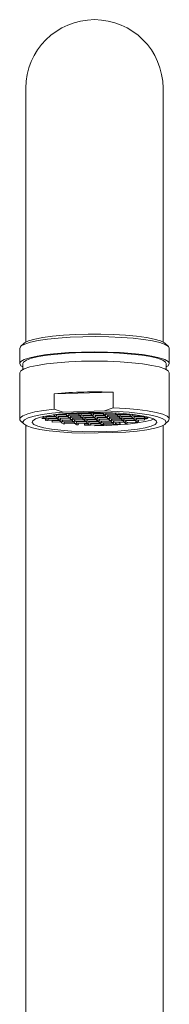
# Model space of a CAD drawing. Header units: millimetres. Extents: x 364.48 to 364.529, y 136.301 to 136.617.
# Tile 2 of 2: x 364.492 to 364.516, y 136.459 to 136.617. Entities that reach past the tile are written whole.
import ezdxf

# ---------------------------------------------------------------- set-up
doc = ezdxf.new("R2010")
doc.units = ezdxf.units.MM
doc.layers.add('SANINDUSA', color=3, linetype='Continuous')

msp = doc.modelspace()

# ---------------------------------------------------------------- linework, layer by layer
at = {"layer": 'SANINDUSA', "linetype": 'Continuous', "lineweight": 15}
for p, q in [((364.49349, 136.6058), (364.49349, 136.57838)), ((364.51549, 136.57838), (364.51549, 136.6058)), ((364.49349, 136.57838), (364.49349, 136.56508)), ((364.51549, 136.56508), (364.51549, 136.57838)), ((364.49314, 136.56484), (364.49264, 136.56436)), ((364.51634, 136.56436), (364.51585, 136.56484)), ((364.49249, 136.56406), (364.49249, 136.56159)), ((364.51649, 136.56159), (364.51649, 136.56406)), ((364.49299, 136.56159), (364.49299, 136.56064)), ((364.51599, 136.56064), (364.51599, 136.56159)), ((364.49249, 136.56011), (364.49249, 136.5527)), ((364.51649, 136.5527), (364.51649, 136.56011)), ((364.49804, 136.55675), (364.50751, 136.55699)), ((364.49804, 136.55428), (364.49804, 136.55675)), ((364.50751, 136.55699), (364.50751, 136.55452)), ((364.49794, 136.55338), (364.49787, 136.55338)), ((364.49794, 136.55339), (364.49811, 136.55321)), ((364.49946, 136.55382), (364.49804, 136.55428)), ((364.49842, 136.55339), (364.49837, 136.55344)), ((364.49992, 136.55343), (364.49842, 136.55339)), ((364.49873, 136.55348), (364.49996, 136.55351)), ((364.49946, 136.55382), (364.50608, 136.55399)), ((364.49976, 136.55358), (364.49978, 136.55357)), ((364.49984, 136.55351), (364.50009, 136.55326)), ((364.49988, 136.55351), (364.50193, 136.55356)), ((364.5004, 136.55344), (364.50031, 136.55352)), ((364.5019, 136.55348), (364.5004, 136.55344)), ((364.50166, 136.55371), (364.50175, 136.55362)), ((364.50181, 136.55356), (364.50207, 136.55331)), ((364.50186, 136.55356), (364.50391, 136.55361)), ((364.50237, 136.55349), (364.50229, 136.55357)), ((364.50387, 136.55353), (364.50237, 136.55349)), ((364.50363, 136.55376), (364.50373, 136.55367)), ((364.50379, 136.55361), (364.50404, 136.55336)), ((364.50383, 136.55361), (364.50588, 136.55366)), ((364.50435, 136.55354), (364.50426, 136.55362)), ((364.50585, 136.55358), (364.50435, 136.55354)), ((364.50566, 136.55376), (364.5057, 136.55372)), ((364.50576, 136.55366), (364.50602, 136.55341)), ((364.50581, 136.55366), (364.50745, 136.5537)), ((364.50751, 136.55452), (364.50608, 136.55399)), ((364.50612, 136.55335), (364.50817, 136.5534)), ((364.50632, 136.55359), (364.50624, 136.55367)), ((364.50782, 136.55362), (364.50632, 136.55359)), ((364.50776, 136.55368), (364.50799, 136.55346)), ((364.50805, 136.5534), (364.5083, 136.55315)), ((364.50809, 136.5534), (364.51015, 136.55345)), ((364.5083, 136.55364), (364.50828, 136.55365)), ((364.50848, 136.55364), (364.5083, 136.55364)), ((364.50861, 136.55333), (364.50853, 136.55341)), ((364.51011, 136.55336), (364.50861, 136.55333)), ((364.50996, 136.55352), (364.50997, 136.55351)), ((364.51003, 136.55345), (364.51028, 136.5532)), ((364.51007, 136.55345), (364.51048, 136.55346)), ((364.51059, 136.55338), (364.5105, 136.55346)), ((364.51105, 136.55339), (364.51059, 136.55338)), ((364.49264, 136.5524), (364.49314, 136.55192)), ((364.49606, 136.55278), (364.49663, 136.5528)), ((364.49628, 136.55302), (364.49607, 136.55302)), ((364.49622, 136.55308), (364.49643, 136.55288)), ((364.49632, 136.55311), (364.49829, 136.55316)), ((364.49651, 136.5528), (364.49674, 136.55257)), ((364.49656, 136.5528), (364.49861, 136.55285)), ((364.49661, 136.55248), (364.49695, 136.55249)), ((364.49676, 136.55303), (364.49667, 136.55312)), ((364.49826, 136.55307), (364.49676, 136.55303)), ((364.49682, 136.55249), (364.49691, 136.55241)), ((364.49687, 136.55249), (364.49892, 136.55254)), ((364.49707, 136.55272), (364.49699, 136.55281)), ((364.49857, 136.55276), (364.49707, 136.55272)), ((364.49888, 136.55245), (364.49768, 136.55242)), ((364.49768, 136.55219), (364.49923, 136.55223)), ((364.49817, 136.55315), (364.49843, 136.5529)), ((364.49822, 136.55315), (364.50027, 136.55321)), ((364.49849, 136.55284), (364.49874, 136.55259)), ((364.49853, 136.55285), (364.50058, 136.5529)), ((364.49873, 136.55308), (364.49865, 136.55317)), ((364.50023, 136.55312), (364.49873, 136.55308)), ((364.4988, 136.55254), (364.49903, 136.55231)), ((364.49884, 136.55254), (364.5009, 136.55259)), ((364.49905, 136.55277), (364.49896, 136.55286)), ((364.50055, 136.55281), (364.49905, 136.55277)), ((364.49911, 136.55223), (364.49937, 136.55197)), ((364.49916, 136.55223), (364.50121, 136.55228)), ((364.49936, 136.55246), (364.49927, 136.55255)), ((364.50086, 136.5525), (364.49936, 136.55246)), ((364.49947, 136.55192), (364.49976, 136.55193)), ((364.49967, 136.55216), (364.49959, 136.55224)), ((364.50117, 136.55219), (364.49967, 136.55216)), ((364.49976, 136.55193), (364.50152, 136.55197)), ((364.50015, 136.5532), (364.5004, 136.55295)), ((364.50019, 136.5532), (364.50225, 136.55325)), ((364.50046, 136.55289), (364.50072, 136.55264)), ((364.50051, 136.55289), (364.50256, 136.55295)), ((364.50071, 136.55313), (364.50062, 136.55321)), ((364.50221, 136.55317), (364.50071, 136.55313)), ((364.50077, 136.55258), (364.50103, 136.55233)), ((364.50082, 136.55259), (364.50287, 136.55264)), ((364.50102, 136.55282), (364.50094, 136.55291)), ((364.50252, 136.55286), (364.50102, 136.55282)), ((364.50109, 136.55228), (364.50134, 136.55203)), ((364.50113, 136.55228), (364.50318, 136.55233)), ((364.50133, 136.55251), (364.50125, 136.5526)), ((364.50283, 136.55255), (364.50133, 136.55251)), ((364.5014, 136.55197), (364.50158, 136.55179)), ((364.50144, 136.55197), (364.5035, 136.55202)), ((364.50165, 136.5522), (364.50156, 136.55229)), ((364.50315, 136.55224), (364.50165, 136.5522)), ((364.50191, 136.55194), (364.50188, 136.55198)), ((364.50212, 136.55325), (364.50238, 136.553)), ((364.50217, 136.55325), (364.50422, 136.5533)), ((364.50244, 136.55294), (364.50269, 136.55269)), ((364.50248, 136.55294), (364.50453, 136.55299)), ((364.50268, 136.55318), (364.5026, 136.55326)), ((364.50418, 136.55322), (364.50268, 136.55318)), ((364.50275, 136.55263), (364.503, 136.55238)), ((364.50279, 136.55263), (364.50485, 136.55269)), ((364.50346, 136.55193), (364.50288, 136.55192)), ((364.503, 136.55287), (364.50291, 136.55295)), ((364.5045, 136.55291), (364.503, 136.55287)), ((364.50306, 136.55232), (364.50332, 136.55207)), ((364.50311, 136.55233), (364.50516, 136.55238)), ((364.50331, 136.55256), (364.50323, 136.55265)), ((364.50481, 136.5526), (364.50331, 136.55256)), ((364.50338, 136.55202), (364.50361, 136.55179)), ((364.50342, 136.55202), (364.50547, 136.55207)), ((364.50362, 136.55225), (364.50354, 136.55234)), ((364.50512, 136.55229), (364.50362, 136.55225)), ((364.50394, 136.55194), (364.50385, 136.55203)), ((364.50544, 136.55198), (364.50394, 136.55194)), ((364.5041, 136.5533), (364.50435, 136.55305)), ((364.50414, 136.5533), (364.5062, 136.55335)), ((364.50441, 136.55299), (364.50467, 136.55274)), ((364.50446, 136.55299), (364.50651, 136.55304)), ((364.50466, 136.55323), (364.50458, 136.55331)), ((364.50616, 136.55327), (364.50466, 136.55323)), ((364.50473, 136.55268), (364.50498, 136.55243)), ((364.50477, 136.55268), (364.50682, 136.55273)), ((364.50497, 136.55292), (364.50489, 136.553)), ((364.50647, 136.55296), (364.50497, 136.55292)), ((364.50504, 136.55237), (364.50529, 136.55212)), ((364.50508, 136.55237), (364.50714, 136.55243)), ((364.50528, 136.55261), (364.5052, 136.55269)), ((364.50679, 136.55265), (364.50528, 136.55261)), ((364.50535, 136.55206), (364.5056, 136.55181)), ((364.5054, 136.55207), (364.50745, 136.55212)), ((364.5056, 136.5523), (364.50551, 136.55238)), ((364.5071, 136.55234), (364.5056, 136.5523)), ((364.50571, 136.55176), (364.50776, 136.55181)), ((364.50591, 136.55199), (364.50583, 136.55208)), ((364.50741, 136.55203), (364.50591, 136.55199)), ((364.50608, 136.55335), (364.50633, 136.5531)), ((364.50639, 136.55304), (364.50664, 136.55279)), ((364.50643, 136.55304), (364.50848, 136.55309)), ((364.50663, 136.55328), (364.50655, 136.55336)), ((364.50813, 136.55332), (364.50663, 136.55328)), ((364.5067, 136.55273), (364.50695, 136.55248)), ((364.50674, 136.55273), (364.5088, 136.55278)), ((364.50695, 136.55297), (364.50686, 136.55305)), ((364.50845, 136.55301), (364.50695, 136.55297)), ((364.50701, 136.55242), (364.50727, 136.55217)), ((364.50706, 136.55242), (364.50911, 136.55247)), ((364.50726, 136.55266), (364.50718, 136.55274)), ((364.50876, 136.5527), (364.50726, 136.55266)), ((364.50733, 136.55211), (364.50758, 136.55186)), ((364.50737, 136.55211), (364.50942, 136.55217)), ((364.50757, 136.55235), (364.50749, 136.55243)), ((364.50907, 136.55239), (364.50757, 136.55235)), ((364.50768, 136.55181), (364.50862, 136.55183)), ((364.50789, 136.55204), (364.5078, 136.55212)), ((364.50855, 136.55206), (364.50789, 136.55204)), ((364.50796, 136.55197), (364.50795, 136.55198)), ((364.50836, 136.55309), (364.50862, 136.55284)), ((364.50841, 136.55309), (364.51046, 136.55314)), ((364.50855, 136.55206), (364.50861, 136.552)), ((364.50868, 136.55278), (364.50893, 136.55253)), ((364.50872, 136.55278), (364.51077, 136.55283)), ((364.50892, 136.55302), (364.50884, 136.5531)), ((364.51042, 136.55306), (364.50892, 136.55302)), ((364.50899, 136.55247), (364.50924, 136.55222)), ((364.50903, 136.55247), (364.51109, 136.55252)), ((364.50924, 136.55271), (364.50915, 136.55279)), ((364.51074, 136.55275), (364.50924, 136.55271)), ((364.5093, 136.55216), (364.50948, 136.55198)), ((364.50935, 136.55216), (364.51142, 136.55221)), ((364.50955, 136.5524), (364.50946, 136.55248)), ((364.51105, 136.55244), (364.50955, 136.5524)), ((364.50981, 136.55214), (364.50978, 136.55217)), ((364.51034, 136.55314), (364.51059, 136.55289)), ((364.51038, 136.55314), (364.51228, 136.55319)), ((364.51065, 136.55283), (364.51091, 136.55258)), ((364.5107, 136.55283), (364.51275, 136.55288)), ((364.5109, 136.55307), (364.51081, 136.55315)), ((364.5124, 136.5531), (364.5109, 136.55307)), ((364.51096, 136.55252), (364.51122, 136.55227)), ((364.51101, 136.55252), (364.51256, 136.55256)), ((364.51121, 136.55276), (364.51113, 136.55284)), ((364.51249, 136.55279), (364.51121, 136.55276)), ((364.51156, 136.55241), (364.51144, 136.55253)), ((364.51232, 136.55318), (364.51257, 136.55294)), ((364.51249, 136.55279), (364.51256, 136.55273)), ((364.51263, 136.55288), (364.51271, 136.5528)), ((364.51267, 136.55288), (364.513, 136.55289)), ((364.51304, 136.55295), (364.51299, 136.553)), ((364.51585, 136.55192), (364.51634, 136.5524)), ((364.49349, 136.55168), (364.49349, 136.5459)), ((364.50287, 136.55169), (364.50381, 136.55171)), ((364.50953, 136.55059), (364.5029, 136.55042)), ((364.50373, 136.55171), (364.50579, 136.55176)), ((364.50566, 136.55176), (364.50569, 136.55173)), ((364.51549, 136.5459), (364.51549, 136.55168)), ((364.49349, 136.5459), (364.49349, 136.41868)), ((364.51549, 136.41863), (364.51549, 136.5459))]:
    msp.add_line(p, q, dxfattribs=at)
at = {"layer": 'SANINDUSA', "linetype": 'Continuous', "lineweight": 15, "flags": 128}
for points in [[(364.49314, 136.56484), (364.49328, 136.56495), (364.49392, 136.56526), (364.4949, 136.56554), (364.49618, 136.56579), (364.49773, 136.56601), (364.4995, 136.56617), (364.50143, 136.56629), (364.50346, 136.56634), (364.50552, 136.56634), (364.50755, 136.56629), (364.50948, 136.56617), (364.51125, 136.56601), (364.51281, 136.56579), (364.51409, 136.56554), (364.51507, 136.56526), (364.5157, 136.56495), (364.51585, 136.56484)], [(364.49249, 136.56406), (364.49249, 136.56409), (364.49271, 136.56442), (364.49329, 136.56473), (364.49421, 136.56502), (364.49544, 136.56529), (364.49694, 136.56552), (364.49868, 136.5657), (364.50059, 136.56583), (364.50262, 136.56591), (364.5047, 136.56593), (364.50678, 136.5659), (364.50879, 136.56581), (364.51067, 136.56567), (364.51237, 136.56547), (364.51382, 136.56524), (364.51499, 136.56497), (364.51584, 136.56467), (364.51635, 136.56435), (364.51649, 136.56406)], [(364.49299, 136.56105), (364.49268, 136.56126), (364.49249, 136.56159), (364.49268, 136.56191), (364.49322, 136.56223), (364.4941, 136.56253), (364.4953, 136.5628), (364.49678, 136.56303), (364.49849, 136.56321), (364.50039, 136.56335), (364.50241, 136.56344), (364.50449, 136.56347)], [(364.50449, 136.56339), (364.50244, 136.56336), (364.50045, 136.56327), (364.49859, 136.56313), (364.49693, 136.56294), (364.4955, 136.56271), (364.49437, 136.56244), (364.49356, 136.56214), (364.4931, 136.56183), (364.49299, 136.56159)], [(364.50449, 136.56347), (364.50658, 136.56344), (364.5086, 136.56335), (364.51049, 136.56321), (364.51221, 136.56303), (364.51369, 136.5628), (364.51489, 136.56253), (364.51577, 136.56223), (364.51631, 136.56191), (364.51649, 136.56159), (364.51631, 136.56126), (364.51599, 136.56105)], [(364.51599, 136.56159), (364.51589, 136.56183), (364.51543, 136.56214), (364.51462, 136.56244), (364.51348, 136.56271), (364.51206, 136.56294), (364.51039, 136.56313), (364.50853, 136.56327), (364.50655, 136.56336), (364.50449, 136.56339)], [(364.50449, 136.56198), (364.50241, 136.56196), (364.50039, 136.56187), (364.49849, 136.56173), (364.49678, 136.56155), (364.4953, 136.56131), (364.4941, 136.56105), (364.49322, 136.56075), (364.49268, 136.56043), (364.49249, 136.56011)], [(364.51649, 136.56011), (364.51631, 136.56043), (364.51577, 136.56075), (364.51489, 136.56105), (364.51369, 136.56131), (364.51221, 136.56155), (364.51049, 136.56173), (364.5086, 136.56187), (364.50658, 136.56196), (364.50449, 136.56198)], [(364.49804, 136.55428), (364.49634, 136.55408), (364.49491, 136.55383), (364.49378, 136.55355), (364.49299, 136.55323), (364.49257, 136.55291), (364.49252, 136.55257), (364.49264, 136.5524)], [(364.5029, 136.55042), (364.50086, 136.5505), (364.49895, 136.55063), (364.49721, 136.55081), (364.49572, 136.55104), (364.49452, 136.55131), (364.49365, 136.55161), (364.49313, 136.55192), (364.493, 136.55225), (364.49324, 136.55258), (364.49385, 136.55289), (364.49482, 136.55318), (364.49611, 136.55344), (364.49767, 136.55365), (364.49946, 136.55382)], [(364.50449, 136.55064), (364.5026, 136.55067), (364.50078, 136.55075), (364.49909, 136.55089), (364.49759, 136.55107), (364.49635, 136.5513), (364.4954, 136.55156), (364.49477, 136.55184), (364.4945, 136.55213), (364.49459, 136.55243), (364.49504, 136.55272), (364.49583, 136.55299), (364.49694, 136.55323), (364.49831, 136.55344), (364.49991, 136.5536), (364.50168, 136.55371), (364.50354, 136.55376), (364.50544, 136.55376), (364.50731, 136.55371), (364.50908, 136.5536), (364.51067, 136.55344), (364.51205, 136.55323), (364.51315, 136.55299), (364.51394, 136.55272), (364.51439, 136.55243), (364.51448, 136.55213), (364.51421, 136.55184), (364.51359, 136.55156), (364.51264, 136.5513), (364.51139, 136.55107), (364.5099, 136.55089), (364.50821, 136.55075), (364.50639, 136.55067), (364.50449, 136.55064)], [(364.50608, 136.55399), (364.50812, 136.55391), (364.51004, 136.55378), (364.51177, 136.5536), (364.51326, 136.55337), (364.51447, 136.5531), (364.51534, 136.5528), (364.51585, 136.55249), (364.51599, 136.55216), (364.51575, 136.55184), (364.51513, 136.55152), (364.51417, 136.55123), (364.51288, 136.55097), (364.51132, 136.55076), (364.50953, 136.55059)], [(364.51634, 136.5524), (364.51642, 136.55249), (364.51647, 136.55283), (364.51613, 136.55316), (364.51543, 136.55347), (364.51438, 136.55376), (364.51301, 136.55402), (364.51138, 136.55424), (364.50952, 136.5544), (364.50751, 136.55452)], [(364.50449, 136.55163), (364.50639, 136.55166), (364.50821, 136.55174), (364.5099, 136.55188), (364.51139, 136.55206), (364.51264, 136.55229), (364.51359, 136.55254), (364.51398, 136.5527)]]:
    msp.add_lwpolyline(points, dxfattribs=at)
at = {"layer": 'SANINDUSA', "linetype": 'Continuous', "lineweight": 15}
for centre, radius, start, end in [((364.50449, 136.6058), 0.011, 0, 180), ((364.50451, 136.48664), 0.07041, 87.5608, 95.2779)]:
    msp.add_arc(centre, radius, start, end, dxfattribs=at)
for points, knots in [([(364.49842, 136.55339), (364.49842, 136.55338), (364.49842, 136.55332), (364.49838, 136.55324), (364.49831, 136.55318), (364.49828, 136.55317), (364.49825, 136.55316)], [0, 0, 0, 0, 0.082509, 0.498387, 0.702436, 1, 1, 1, 1]), ([(364.50023, 136.55321), (364.50021, 136.55321), (364.50019, 136.55321), (364.50015, 136.55323), (364.50012, 136.55325), (364.50009, 136.55326), (364.50004, 136.5533), (364.5, 136.55336), (364.5, 136.55342), (364.5, 136.55343)], [0, 0, 0, 0, 0.14602, 0.274793, 0.386377, 0.480862, 0.558404, 0.917868, 1, 1, 1, 1]), ([(364.5004, 136.55344), (364.5004, 136.55343), (364.50039, 136.55337), (364.50035, 136.55329), (364.50029, 136.55323), (364.50025, 136.55321), (364.50023, 136.55321)], [0, 0, 0, 0, 0.082509, 0.498387, 0.702436, 1, 1, 1, 1]), ([(364.5022, 136.55326), (364.50219, 136.55326), (364.50216, 136.55326), (364.50212, 136.55328), (364.50209, 136.55329), (364.50206, 136.55331), (364.50202, 136.55335), (364.50198, 136.55341), (364.50198, 136.55347), (364.50198, 136.55348)], [0, 0, 0, 0, 0.1460198, 0.2747934, 0.386377, 0.4808619, 0.5584037, 0.9178682, 1, 1, 1, 1]), ([(364.50237, 136.55349), (364.50237, 136.55348), (364.50237, 136.55342), (364.50233, 136.55333), (364.50226, 136.55328), (364.50223, 136.55326), (364.5022, 136.55326)], [0, 0, 0, 0, 0.082509, 0.498387, 0.702436, 1, 1, 1, 1]), ([(364.50418, 136.5533), (364.50417, 136.55331), (364.50414, 136.55331), (364.5041, 136.55333), (364.50407, 136.55334), (364.50404, 136.55336), (364.50399, 136.5534), (364.50395, 136.55346), (364.50395, 136.55352), (364.50395, 136.55353)], [0, 0, 0, 0, 0.14602, 0.274793, 0.386377, 0.480862, 0.558404, 0.917868, 1, 1, 1, 1]), ([(364.50435, 136.55354), (364.50435, 136.55353), (364.50434, 136.55347), (364.5043, 136.55338), (364.50424, 136.55333), (364.5042, 136.55331), (364.50418, 136.5533)], [0, 0, 0, 0, 0.082509, 0.498387, 0.702436, 1, 1, 1, 1]), ([(364.50616, 136.55335), (364.50614, 136.55336), (364.50611, 136.55336), (364.50607, 136.55338), (364.50604, 136.55339), (364.50602, 136.55341), (364.50597, 136.55345), (364.50593, 136.55351), (364.50593, 136.55357), (364.50593, 136.55358)], [0, 0, 0, 0, 0.14602, 0.274793, 0.386377, 0.480862, 0.558404, 0.917868, 1, 1, 1, 1]), ([(364.50632, 136.55359), (364.50632, 136.55358), (364.50632, 136.55351), (364.50628, 136.55343), (364.50621, 136.55337), (364.50618, 136.55336), (364.50616, 136.55335)], [0, 0, 0, 0, 0.082509, 0.498387, 0.702436, 1, 1, 1, 1]), ([(364.50813, 136.5534), (364.50812, 136.55341), (364.50809, 136.55341), (364.50805, 136.55342), (364.50802, 136.55344), (364.50799, 136.55346), (364.50794, 136.5535), (364.50791, 136.55356), (364.5079, 136.55362), (364.5079, 136.55363)], [0, 0, 0, 0, 0.1460198, 0.2747934, 0.386377, 0.4808619, 0.5584037, 0.9178682, 1, 1, 1, 1]), ([(364.51042, 136.55314), (364.5104, 136.55314), (364.51038, 136.55315), (364.51034, 136.55316), (364.51031, 136.55318), (364.51028, 136.5532), (364.51023, 136.55324), (364.51019, 136.5533), (364.51019, 136.55336), (364.51019, 136.55337)], [0, 0, 0, 0, 0.14602, 0.274793, 0.386377, 0.480862, 0.558404, 0.917868, 1, 1, 1, 1]), ([(364.51059, 136.55338), (364.51058, 136.55337), (364.51058, 136.5533), (364.51054, 136.55322), (364.51048, 136.55316), (364.51044, 136.55315), (364.51042, 136.55314)], [0, 0, 0, 0, 0.082509, 0.498387, 0.702436, 1, 1, 1, 1]), ([(364.49636, 136.55302), (364.49636, 136.55301), (364.49637, 136.55298), (364.49638, 136.55295), (364.4964, 136.55291), (364.49644, 136.55287), (364.4965, 136.55282), (364.49656, 136.55281), (364.49659, 136.5528)], [0, 0, 0, 0, 0.09926, 0.204879, 0.319829, 0.446425, 0.670263, 1, 1, 1, 1]), ([(364.49676, 136.55303), (364.49676, 136.55302), (364.49675, 136.55296), (364.49671, 136.55288), (364.49665, 136.55282), (364.49661, 136.55281), (364.49659, 136.5528)], [0, 0, 0, 0, 0.082509, 0.498387, 0.702436, 1, 1, 1, 1]), ([(364.49661, 136.55271), (364.49662, 136.55269), (364.49662, 136.55263), (364.49662, 136.55256), (364.49663, 136.55251), (364.49664, 136.55248), (364.49665, 136.55248), (364.49665, 136.55249)], [0, 0, 0, 0, 0.227045, 0.454098, 0.681137, 0.908137, 1, 1, 1, 1]), ([(364.49668, 136.55271), (364.49668, 136.5527), (364.49668, 136.55268), (364.49669, 136.55264), (364.49671, 136.5526), (364.49675, 136.55256), (364.49681, 136.55251), (364.49687, 136.5525), (364.4969, 136.55249)], [0, 0, 0, 0, 0.09926, 0.204879, 0.319829, 0.446425, 0.670263, 1, 1, 1, 1]), ([(364.49707, 136.55272), (364.49707, 136.55271), (364.49707, 136.55265), (364.49703, 136.55257), (364.49696, 136.55251), (364.49693, 136.5525), (364.4969, 136.55249)], [0, 0, 0, 0, 0.082509, 0.498387, 0.702436, 1, 1, 1, 1]), ([(364.49768, 136.55242), (364.49768, 136.5524), (364.49768, 136.55234), (364.49769, 136.55227), (364.4977, 136.55222), (364.49771, 136.55219), (364.49771, 136.55219), (364.49772, 136.5522)], [0, 0, 0, 0, 0.22704, 0.454124, 0.681135, 0.908224, 1, 1, 1, 1]), ([(364.49857, 136.55285), (364.49855, 136.55285), (364.49852, 136.55286), (364.49849, 136.55287), (364.49845, 136.55289), (364.49843, 136.55291), (364.49838, 136.55295), (364.49834, 136.55301), (364.49834, 136.55306), (364.49834, 136.55307)], [0, 0, 0, 0, 0.14602, 0.274793, 0.386377, 0.480862, 0.558404, 0.917868, 1, 1, 1, 1]), ([(364.49873, 136.55308), (364.49873, 136.55307), (364.49873, 136.55301), (364.49869, 136.55293), (364.49863, 136.55287), (364.49859, 136.55286), (364.49857, 136.55285)], [0, 0, 0, 0, 0.0825093, 0.4983867, 0.7024364, 1, 1, 1, 1]), ([(364.49888, 136.55254), (364.49886, 136.55254), (364.49884, 136.55255), (364.4988, 136.55256), (364.49877, 136.55258), (364.49874, 136.5526), (364.49869, 136.55264), (364.49865, 136.5527), (364.49865, 136.55275), (364.49865, 136.55276)], [0, 0, 0, 0, 0.1460198, 0.2747934, 0.386377, 0.4808619, 0.5584037, 0.9178682, 1, 1, 1, 1]), ([(364.49905, 136.55277), (364.49905, 136.55276), (364.49904, 136.5527), (364.499, 136.55262), (364.49894, 136.55256), (364.4989, 136.55255), (364.49888, 136.55254)], [0, 0, 0, 0, 0.0825093, 0.4983867, 0.7024364, 1, 1, 1, 1]), ([(364.49896, 136.55245), (364.49896, 136.55244), (364.49897, 136.55242), (364.49898, 136.55238), (364.499, 136.55234), (364.49904, 136.5523), (364.4991, 136.55225), (364.49916, 136.55224), (364.49919, 136.55223)], [0, 0, 0, 0, 0.09926, 0.204879, 0.319829, 0.446425, 0.670263, 1, 1, 1, 1]), ([(364.49936, 136.55246), (364.49936, 136.55245), (364.49936, 136.55239), (364.49931, 136.55231), (364.49925, 136.55225), (364.49921, 136.55224), (364.49919, 136.55223)], [0, 0, 0, 0, 0.082509, 0.498387, 0.702436, 1, 1, 1, 1]), ([(364.49967, 136.55216), (364.49967, 136.55214), (364.49967, 136.55208), (364.49963, 136.552), (364.49956, 136.55194), (364.49953, 136.55193), (364.49951, 136.55192)], [0, 0, 0, 0, 0.082509, 0.498387, 0.702436, 1, 1, 1, 1]), ([(364.50054, 136.5529), (364.50053, 136.5529), (364.5005, 136.5529), (364.50046, 136.55292), (364.50043, 136.55294), (364.5004, 136.55295), (364.50036, 136.55299), (364.50032, 136.55306), (364.50031, 136.55311), (364.50031, 136.55312)], [0, 0, 0, 0, 0.1460198, 0.2747934, 0.386377, 0.4808619, 0.5584037, 0.9178682, 1, 1, 1, 1]), ([(364.50071, 136.55313), (364.50071, 136.55312), (364.50071, 136.55306), (364.50066, 136.55298), (364.5006, 136.55292), (364.50056, 136.55291), (364.50054, 136.5529)], [0, 0, 0, 0, 0.0825093, 0.4983867, 0.7024364, 1, 1, 1, 1]), ([(364.50085, 136.55259), (364.50084, 136.55259), (364.50081, 136.5526), (364.50077, 136.55261), (364.50074, 136.55263), (364.50071, 136.55265), (364.50067, 136.55269), (364.50063, 136.55275), (364.50063, 136.5528), (364.50063, 136.55281)], [0, 0, 0, 0, 0.1460198, 0.2747934, 0.386377, 0.4808619, 0.5584037, 0.9178682, 1, 1, 1, 1]), ([(364.50102, 136.55282), (364.50102, 136.55281), (364.50102, 136.55275), (364.50098, 136.55267), (364.50091, 136.55261), (364.50088, 136.5526), (364.50085, 136.55259)], [0, 0, 0, 0, 0.082509, 0.498387, 0.702436, 1, 1, 1, 1]), ([(364.50117, 136.55228), (364.50115, 136.55228), (364.50112, 136.55229), (364.50109, 136.5523), (364.50105, 136.55232), (364.50103, 136.55234), (364.50098, 136.55238), (364.50094, 136.55244), (364.50094, 136.55249), (364.50094, 136.5525)], [0, 0, 0, 0, 0.14602, 0.274793, 0.386377, 0.480862, 0.558404, 0.917868, 1, 1, 1, 1]), ([(364.50133, 136.55251), (364.50133, 136.5525), (364.50133, 136.55244), (364.50129, 136.55236), (364.50123, 136.5523), (364.50119, 136.55229), (364.50117, 136.55228)], [0, 0, 0, 0, 0.082509, 0.498387, 0.702436, 1, 1, 1, 1]), ([(364.50148, 136.55197), (364.50147, 136.55197), (364.50144, 136.55198), (364.5014, 136.55199), (364.50137, 136.55201), (364.50134, 136.55203), (364.50129, 136.55207), (364.50126, 136.55213), (364.50125, 136.55218), (364.50125, 136.55219)], [0, 0, 0, 0, 0.14602, 0.274793, 0.386377, 0.480862, 0.558404, 0.917868, 1, 1, 1, 1]), ([(364.50165, 136.5522), (364.50165, 136.55219), (364.50164, 136.55213), (364.5016, 136.55205), (364.50154, 136.55199), (364.5015, 136.55198), (364.50148, 136.55197)], [0, 0, 0, 0, 0.082509, 0.498387, 0.702436, 1, 1, 1, 1]), ([(364.50152, 136.55193), (364.50152, 136.55188), (364.50154, 136.55183), (364.50161, 136.55176), (364.50166, 136.55174), (364.50177, 136.55174), (364.50182, 136.55176), (364.50189, 136.55184), (364.50191, 136.55189), (364.50191, 136.55194)], [0, 0, 0, 0, 0.25, 0.25, 0.5, 0.5, 0.75, 0.75, 1, 1, 1, 1]), ([(364.50252, 136.55295), (364.5025, 136.55295), (364.50247, 136.55295), (364.50244, 136.55297), (364.5024, 136.55299), (364.50238, 136.553), (364.50233, 136.55304), (364.50229, 136.5531), (364.50229, 136.55316), (364.50229, 136.55317)], [0, 0, 0, 0, 0.14602, 0.274793, 0.386377, 0.480862, 0.558404, 0.917868, 1, 1, 1, 1]), ([(364.50268, 136.55318), (364.50268, 136.55317), (364.50268, 136.55311), (364.50264, 136.55303), (364.50258, 136.55297), (364.50254, 136.55295), (364.50252, 136.55295)], [0, 0, 0, 0, 0.082509, 0.498387, 0.702436, 1, 1, 1, 1]), ([(364.50283, 136.55264), (364.50282, 136.55264), (364.50279, 136.55264), (364.50275, 136.55266), (364.50272, 136.55268), (364.50269, 136.55269), (364.50264, 136.55273), (364.50261, 136.5528), (364.5026, 136.55285), (364.5026, 136.55286)], [0, 0, 0, 0, 0.1460198, 0.2747934, 0.386377, 0.4808619, 0.5584037, 0.9178682, 1, 1, 1, 1]), ([(364.503, 136.55287), (364.503, 136.55286), (364.50299, 136.5528), (364.50295, 136.55272), (364.50289, 136.55266), (364.50285, 136.55265), (364.50283, 136.55264)], [0, 0, 0, 0, 0.082509, 0.498387, 0.702436, 1, 1, 1, 1]), ([(364.50288, 136.55192), (364.50288, 136.55189), (364.50288, 136.55184), (364.50288, 136.55177), (364.5029, 136.55171), (364.50291, 136.55169), (364.50291, 136.55169), (364.50291, 136.55169)], [0, 0, 0, 0, 0.227057, 0.454078, 0.681132, 0.908219, 1, 1, 1, 1]), ([(364.50314, 136.55233), (364.50313, 136.55233), (364.5031, 136.55234), (364.50306, 136.55235), (364.50303, 136.55237), (364.503, 136.55239), (364.50296, 136.55243), (364.50292, 136.55249), (364.50291, 136.55254), (364.50291, 136.55255)], [0, 0, 0, 0, 0.14602, 0.274793, 0.386377, 0.480862, 0.558404, 0.917868, 1, 1, 1, 1]), ([(364.50331, 136.55256), (364.50331, 136.55255), (364.50331, 136.55249), (364.50327, 136.55241), (364.5032, 136.55235), (364.50317, 136.55234), (364.50314, 136.55233)], [0, 0, 0, 0, 0.082509, 0.498387, 0.702436, 1, 1, 1, 1]), ([(364.50346, 136.55202), (364.50344, 136.55202), (364.50341, 136.55203), (364.50337, 136.55204), (364.50334, 136.55206), (364.50332, 136.55208), (364.50327, 136.55212), (364.50323, 136.55218), (364.50323, 136.55223), (364.50323, 136.55224)], [0, 0, 0, 0, 0.14602, 0.274793, 0.386377, 0.480862, 0.558404, 0.917868, 1, 1, 1, 1]), ([(364.50362, 136.55225), (364.50362, 136.55224), (364.50362, 136.55218), (364.50358, 136.5521), (364.50351, 136.55204), (364.50348, 136.55203), (364.50346, 136.55202)], [0, 0, 0, 0, 0.082509, 0.498387, 0.702436, 1, 1, 1, 1]), ([(364.50354, 136.55193), (364.50354, 136.55192), (364.50354, 136.5519), (364.50356, 136.55186), (364.50358, 136.55182), (364.50361, 136.55178), (364.50368, 136.55173), (364.50373, 136.55172), (364.50377, 136.55171)], [0, 0, 0, 0, 0.09926, 0.204879, 0.319829, 0.446425, 0.670263, 1, 1, 1, 1]), ([(364.50394, 136.55194), (364.50393, 136.55193), (364.50393, 136.55187), (364.50389, 136.55179), (364.50383, 136.55173), (364.50379, 136.55172), (364.50377, 136.55171)], [0, 0, 0, 0, 0.082509, 0.498387, 0.702436, 1, 1, 1, 1]), ([(364.50449, 136.553), (364.50448, 136.553), (364.50445, 136.553), (364.50441, 136.55302), (364.50438, 136.55303), (364.50435, 136.55305), (364.50431, 136.55309), (364.50427, 136.55315), (364.50426, 136.55321), (364.50426, 136.55322)], [0, 0, 0, 0, 0.14602, 0.274793, 0.386377, 0.480862, 0.558404, 0.917868, 1, 1, 1, 1]), ([(364.50466, 136.55323), (364.50466, 136.55322), (364.50466, 136.55316), (364.50461, 136.55307), (364.50455, 136.55302), (364.50451, 136.553), (364.50449, 136.553)], [0, 0, 0, 0, 0.082509, 0.498387, 0.702436, 1, 1, 1, 1]), ([(364.50481, 136.55269), (364.50479, 136.55269), (364.50476, 136.55269), (364.50472, 136.55271), (364.50469, 136.55273), (364.50467, 136.55274), (364.50462, 136.55278), (364.50458, 136.55284), (364.50458, 136.5529), (364.50458, 136.55291)], [0, 0, 0, 0, 0.14602, 0.274793, 0.386377, 0.480862, 0.558404, 0.917868, 1, 1, 1, 1]), ([(364.50497, 136.55292), (364.50497, 136.55291), (364.50497, 136.55285), (364.50493, 136.55277), (364.50486, 136.55271), (364.50483, 136.55269), (364.50481, 136.55269)], [0, 0, 0, 0, 0.082509, 0.498387, 0.702436, 1, 1, 1, 1]), ([(364.50512, 136.55238), (364.5051, 136.55238), (364.50508, 136.55238), (364.50504, 136.5524), (364.505, 136.55242), (364.50498, 136.55243), (364.50493, 136.55247), (364.50489, 136.55254), (364.50489, 136.55259), (364.50489, 136.5526)], [0, 0, 0, 0, 0.14602, 0.274793, 0.386377, 0.480862, 0.558404, 0.917868, 1, 1, 1, 1]), ([(364.50528, 136.55261), (364.50528, 136.5526), (364.50528, 136.55254), (364.50524, 136.55246), (364.50518, 136.5524), (364.50514, 136.55239), (364.50512, 136.55238)], [0, 0, 0, 0, 0.082509, 0.498387, 0.702436, 1, 1, 1, 1]), ([(364.50543, 136.55207), (364.50542, 136.55207), (364.50539, 136.55208), (364.50535, 136.55209), (364.50532, 136.55211), (364.50529, 136.55213), (364.50525, 136.55217), (364.50521, 136.55223), (364.5052, 136.55228), (364.5052, 136.55229)], [0, 0, 0, 0, 0.14602, 0.274793, 0.386377, 0.480862, 0.558404, 0.917868, 1, 1, 1, 1]), ([(364.5056, 136.5523), (364.5056, 136.55229), (364.50559, 136.55223), (364.50555, 136.55215), (364.50549, 136.55209), (364.50545, 136.55208), (364.50543, 136.55207)], [0, 0, 0, 0, 0.082509, 0.498387, 0.702436, 1, 1, 1, 1]), ([(364.50574, 136.55176), (364.50573, 136.55176), (364.5057, 136.55177), (364.50566, 136.55178), (364.50563, 136.5518), (364.5056, 136.55182), (364.50556, 136.55186), (364.50552, 136.55192), (364.50552, 136.55197), (364.50552, 136.55198)], [0, 0, 0, 0, 0.14602, 0.274793, 0.386377, 0.480862, 0.558404, 0.917868, 1, 1, 1, 1]), ([(364.50563, 136.55188), (364.50563, 136.55182), (364.50565, 136.55177), (364.50572, 136.5517), (364.50577, 136.55168), (364.50587, 136.55168), (364.50593, 136.55171), (364.506, 136.55178), (364.50602, 136.55183), (364.50602, 136.55188)], [0, 0, 0, 0, 0.25, 0.25, 0.5, 0.5, 0.75, 0.75, 1, 1, 1, 1]), ([(364.50591, 136.55199), (364.50591, 136.55198), (364.50591, 136.55192), (364.50587, 136.55184), (364.5058, 136.55178), (364.50577, 136.55177), (364.50574, 136.55176)], [0, 0, 0, 0, 0.082509, 0.498387, 0.702436, 1, 1, 1, 1]), ([(364.50647, 136.55304), (364.50645, 136.55305), (364.50643, 136.55305), (364.50639, 136.55307), (364.50635, 136.55308), (364.50633, 136.5531), (364.50628, 136.55314), (364.50624, 136.5532), (364.50624, 136.55326), (364.50624, 136.55327)], [0, 0, 0, 0, 0.1460198, 0.2747934, 0.386377, 0.4808619, 0.5584037, 0.9178682, 1, 1, 1, 1]), ([(364.50663, 136.55328), (364.50663, 136.55327), (364.50663, 136.55321), (364.50659, 136.55312), (364.50653, 136.55307), (364.50649, 136.55305), (364.50647, 136.55304)], [0, 0, 0, 0, 0.082509, 0.498387, 0.702436, 1, 1, 1, 1]), ([(364.50678, 136.55274), (364.50677, 136.55274), (364.50674, 136.55274), (364.5067, 136.55276), (364.50667, 136.55277), (364.50664, 136.55279), (364.50659, 136.55283), (364.50656, 136.55289), (364.50655, 136.55295), (364.50655, 136.55296)], [0, 0, 0, 0, 0.14602, 0.274793, 0.386377, 0.480862, 0.558404, 0.917868, 1, 1, 1, 1]), ([(364.50695, 136.55297), (364.50695, 136.55296), (364.50694, 136.5529), (364.5069, 136.55281), (364.50684, 136.55276), (364.5068, 136.55274), (364.50678, 136.55274)], [0, 0, 0, 0, 0.082509, 0.498387, 0.702436, 1, 1, 1, 1]), ([(364.50709, 136.55243), (364.50708, 136.55243), (364.50705, 136.55243), (364.50701, 136.55245), (364.50698, 136.55247), (364.50695, 136.55248), (364.50691, 136.55252), (364.50687, 136.55258), (364.50687, 136.55264), (364.50687, 136.55265)], [0, 0, 0, 0, 0.1460198, 0.2747934, 0.386377, 0.4808619, 0.5584037, 0.9178682, 1, 1, 1, 1]), ([(364.50726, 136.55266), (364.50726, 136.55265), (364.50726, 136.55259), (364.50722, 136.55251), (364.50715, 136.55245), (364.50712, 136.55243), (364.50709, 136.55243)], [0, 0, 0, 0, 0.082509, 0.498387, 0.702436, 1, 1, 1, 1]), ([(364.50741, 136.55212), (364.50739, 136.55212), (364.50736, 136.55212), (364.50733, 136.55214), (364.50729, 136.55216), (364.50727, 136.55217), (364.50722, 136.55221), (364.50718, 136.55228), (364.50718, 136.55233), (364.50718, 136.55234)], [0, 0, 0, 0, 0.14602, 0.274793, 0.386377, 0.480862, 0.558404, 0.917868, 1, 1, 1, 1]), ([(364.50757, 136.55235), (364.50757, 136.55234), (364.50757, 136.55228), (364.50753, 136.5522), (364.50747, 136.55214), (364.50743, 136.55213), (364.50741, 136.55212)], [0, 0, 0, 0, 0.082509, 0.498387, 0.702436, 1, 1, 1, 1]), ([(364.50772, 136.55181), (364.5077, 136.55181), (364.50768, 136.55182), (364.50764, 136.55183), (364.50761, 136.55185), (364.50758, 136.55187), (364.50753, 136.55191), (364.50749, 136.55197), (364.50749, 136.55202), (364.50749, 136.55203)], [0, 0, 0, 0, 0.14602, 0.274793, 0.386377, 0.480862, 0.558404, 0.917868, 1, 1, 1, 1]), ([(364.50772, 136.55181), (364.50773, 136.55181), (364.50775, 136.55182), (364.50778, 136.55183), (364.5078, 136.55185), (364.50782, 136.55187), (364.50784, 136.5519), (364.50786, 136.55194), (364.50788, 136.55199), (364.50788, 136.55202), (364.50789, 136.55204)], [0, 0, 0, 0, 0.145095, 0.273052, 0.383929, 0.477815, 0.554866, 0.72054, 0.86683, 1, 1, 1, 1]), ([(364.5078, 136.55178), (364.50781, 136.55178), (364.50785, 136.55179), (364.5079, 136.55183), (364.50795, 136.55189), (364.50796, 136.55194), (364.50796, 136.55197)], [0, 0, 0, 0, 0.142873, 0.428552, 0.714284, 1, 1, 1, 1]), ([(364.50844, 136.55309), (364.50843, 136.5531), (364.5084, 136.5531), (364.50836, 136.55312), (364.50833, 136.55313), (364.5083, 136.55315), (364.50826, 136.55319), (364.50822, 136.55325), (364.50822, 136.55331), (364.50821, 136.55332)], [0, 0, 0, 0, 0.14602, 0.274793, 0.386377, 0.480862, 0.558404, 0.917868, 1, 1, 1, 1]), ([(364.50861, 136.55333), (364.50861, 136.55332), (364.50861, 136.55325), (364.50857, 136.55317), (364.5085, 136.55311), (364.50847, 136.5531), (364.50844, 136.55309)], [0, 0, 0, 0, 0.082509, 0.498387, 0.702436, 1, 1, 1, 1]), ([(364.50876, 136.55278), (364.50874, 136.55279), (364.50871, 136.55279), (364.50868, 136.55281), (364.50864, 136.55282), (364.50862, 136.55284), (364.50857, 136.55288), (364.50853, 136.55294), (364.50853, 136.553), (364.50853, 136.55301)], [0, 0, 0, 0, 0.14602, 0.274793, 0.386377, 0.480862, 0.558404, 0.917868, 1, 1, 1, 1]), ([(364.50861, 136.552), (364.50861, 136.55194), (364.50861, 136.5519), (364.5086, 136.55184), (364.50859, 136.55182), (364.50857, 136.55184), (364.50856, 136.55187), (364.50855, 136.55195), (364.50855, 136.55201), (364.50855, 136.55206)], [0, 0, 0, 0, 0.25, 0.25, 0.5, 0.5, 0.75, 0.75, 1, 1, 1, 1]), ([(364.50892, 136.55302), (364.50892, 136.55301), (364.50892, 136.55294), (364.50888, 136.55286), (364.50882, 136.55281), (364.50878, 136.55279), (364.50876, 136.55278)], [0, 0, 0, 0, 0.0825093, 0.4983867, 0.7024364, 1, 1, 1, 1]), ([(364.50907, 136.55248), (364.50905, 136.55248), (364.50903, 136.55248), (364.50899, 136.5525), (364.50896, 136.55251), (364.50893, 136.55253), (364.50888, 136.55257), (364.50884, 136.55263), (364.50884, 136.55269), (364.50884, 136.5527)], [0, 0, 0, 0, 0.1460198, 0.2747934, 0.386377, 0.4808619, 0.5584037, 0.9178682, 1, 1, 1, 1]), ([(364.50924, 136.55271), (364.50924, 136.5527), (364.50923, 136.55264), (364.50919, 136.55255), (364.50913, 136.5525), (364.50909, 136.55248), (364.50907, 136.55248)], [0, 0, 0, 0, 0.082509, 0.498387, 0.702436, 1, 1, 1, 1]), ([(364.50938, 136.55217), (364.50937, 136.55217), (364.50934, 136.55217), (364.5093, 136.55219), (364.50927, 136.55221), (364.50924, 136.55222), (364.5092, 136.55226), (364.50916, 136.55232), (364.50915, 136.55238), (364.50915, 136.55239)], [0, 0, 0, 0, 0.1460198, 0.2747934, 0.386377, 0.4808619, 0.5584037, 0.9178682, 1, 1, 1, 1]), ([(364.50955, 136.5524), (364.50955, 136.55239), (364.50955, 136.55233), (364.5095, 136.55225), (364.50944, 136.55219), (364.5094, 136.55217), (364.50938, 136.55217)], [0, 0, 0, 0, 0.082509, 0.498387, 0.702436, 1, 1, 1, 1]), ([(364.50942, 136.55213), (364.50942, 136.55208), (364.50944, 136.55202), (364.50951, 136.55195), (364.50957, 136.55193), (364.50967, 136.55194), (364.50972, 136.55196), (364.50979, 136.55203), (364.50981, 136.55209), (364.50981, 136.55214)], [0, 0, 0, 0, 0.25, 0.25, 0.5, 0.5, 0.75, 0.75, 1, 1, 1, 1]), ([(364.51073, 136.55283), (364.51072, 136.55284), (364.51069, 136.55284), (364.51065, 136.55286), (364.51062, 136.55287), (364.51059, 136.55289), (364.51055, 136.55293), (364.51051, 136.55299), (364.5105, 136.55305), (364.5105, 136.55306)], [0, 0, 0, 0, 0.1460198, 0.2747934, 0.386377, 0.4808619, 0.5584037, 0.9178682, 1, 1, 1, 1]), ([(364.5109, 136.55307), (364.5109, 136.55306), (364.5109, 136.55299), (364.51085, 136.55291), (364.51079, 136.55285), (364.51075, 136.55284), (364.51073, 136.55283)], [0, 0, 0, 0, 0.082509, 0.498387, 0.702436, 1, 1, 1, 1]), ([(364.51104, 136.55252), (364.51103, 136.55253), (364.511, 136.55253), (364.51096, 136.55255), (364.51093, 136.55256), (364.5109, 136.55258), (364.51086, 136.55262), (364.51082, 136.55268), (364.51082, 136.55274), (364.51082, 136.55275)], [0, 0, 0, 0, 0.14602, 0.274793, 0.386377, 0.480862, 0.558404, 0.917868, 1, 1, 1, 1]), ([(364.51104, 136.55252), (364.51106, 136.55253), (364.51108, 136.55253), (364.5111, 136.55255), (364.51113, 136.55257), (364.51115, 136.55259), (364.51117, 136.55261), (364.51119, 136.55265), (364.51121, 136.55271), (364.51121, 136.55274), (364.51121, 136.55276)], [0, 0, 0, 0, 0.145095, 0.273052, 0.383929, 0.477815, 0.554866, 0.72054, 0.86683, 1, 1, 1, 1]), ([(364.51136, 136.55222), (364.51134, 136.55222), (364.51131, 136.55222), (364.51128, 136.55224), (364.51124, 136.55225), (364.51122, 136.55227), (364.51117, 136.55231), (364.51113, 136.55237), (364.51113, 136.55243), (364.51113, 136.55244)], [0, 0, 0, 0, 0.14602, 0.274793, 0.386377, 0.480862, 0.558404, 0.917868, 1, 1, 1, 1]), ([(364.51138, 136.55221), (364.51143, 136.55222), (364.51148, 136.55224), (364.51154, 136.55232), (364.51156, 136.55237), (364.51156, 136.55241)], [0, 0, 0, 0, 0.5, 0.5, 1, 1, 1, 1]), ([(364.51271, 136.55288), (364.51269, 136.55288), (364.51266, 136.55289), (364.51263, 136.5529), (364.51259, 136.55292), (364.51257, 136.55294), (364.51252, 136.55298), (364.51248, 136.55304), (364.51248, 136.5531), (364.51248, 136.55311)], [0, 0, 0, 0, 0.14602, 0.274793, 0.386377, 0.480862, 0.558404, 0.917868, 1, 1, 1, 1]), ([(364.51256, 136.55273), (364.51256, 136.55268), (364.51255, 136.55263), (364.51254, 136.55257), (364.51253, 136.55255), (364.51252, 136.55257), (364.51251, 136.5526), (364.5125, 136.55268), (364.51249, 136.55274), (364.51249, 136.55279)], [0, 0, 0, 0, 0.25, 0.25, 0.5, 0.5, 0.75, 0.75, 1, 1, 1, 1]), ([(364.51265, 136.55294), (364.51265, 136.55289), (364.51267, 136.55284), (364.51274, 136.55277), (364.51279, 136.55275), (364.5129, 136.55275), (364.51295, 136.55277), (364.51302, 136.55285), (364.51304, 136.5529), (364.51304, 136.55295)], [0, 0, 0, 0, 0.25, 0.25, 0.5, 0.5, 0.75, 0.75, 1, 1, 1, 1])]:
    msp.add_open_spline(points, degree=3, knots=knots, dxfattribs=at)
for points in [[(364.49948, 136.55193), (364.49949, 136.55192), (364.4995, 136.55192), (364.49951, 136.55192)], [(364.49949, 136.55192), (364.49949, 136.55192), (364.49948, 136.55192), (364.49948, 136.55193)], [(364.49953, 136.55192), (364.49952, 136.55192), (364.4995, 136.55192), (364.49949, 136.55192)], [(364.49949, 136.55192), (364.49949, 136.55192), (364.4995, 136.55192), (364.49951, 136.55192)], [(364.49951, 136.55192), (364.49951, 136.55192), (364.49952, 136.55192), (364.49953, 136.55192)], [(364.51134, 136.55221), (364.51135, 136.55221), (364.51135, 136.55221), (364.51136, 136.55222)], [(364.51138, 136.55221), (364.51137, 136.55221), (364.51135, 136.55221), (364.51134, 136.55221)], [(364.51136, 136.55222), (364.51136, 136.55222), (364.51137, 136.55222), (364.51137, 136.55222)], [(364.51136, 136.55222), (364.51137, 136.55221), (364.51137, 136.55221), (364.51138, 136.55221)], [(364.51137, 136.55222), (364.51138, 136.55222), (364.51138, 136.55222), (364.51138, 136.55221)]]:
    msp.add_open_spline(points, degree=3, dxfattribs=at)

doc.saveas('drawing.dxf')
